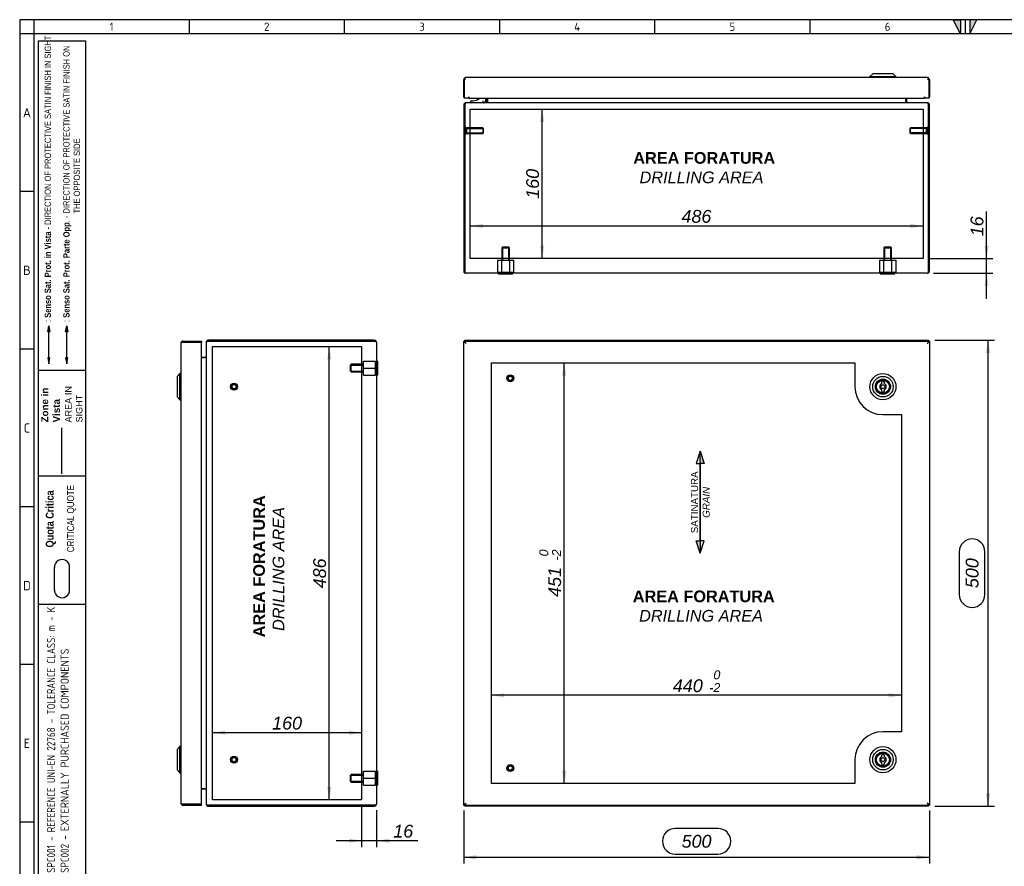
# Model space of a CAD drawing. Extents: x 6 to 412, y 11 to 288.
# Tile 2 of 3: x 6 to 218, y 106 to 288. Entities that reach past the tile are written whole.
import ezdxf
from ezdxf.enums import TextEntityAlignment as Align
from ezdxf.lldxf.tags import DXFTag

# ---------------------------------------------------------------- set-up
doc = ezdxf.new("R2010")
doc.units = 0
doc.layers.get('0').update_dxf_attribs({"linetype": 'CONTINUOUS'})
for name, color, linetype in [('_TRANSLATION', 7, 'CONTINUOUS'), ('AE00417_01', 7, 'CONTINUOUS'), ('AE00907_02', 7, 'CONTINUOUS'), ('C0000000', 7, 'CONTINUOUS'), ('C0000000_04', 7, 'CONTINUOUS'), ('C0000000_05', 7, 'CONTINUOUS'), ('C0000000_18', 7, 'CONTINUOUS'), ('C0000000_36', 7, 'CONTINUOUS'), ('DEFAULT', 7, 'CONTINUOUS'), ('SERRATURA_INF', 7, 'CONTINUOUS'), ('SERRATURA_SUP', 7, 'CONTINUOUS')]:
    doc.layers.add(name, color=color, linetype=linetype)
doc.styles.add('SEACAD_ARIAL', font='arial.ttf')
doc.styles.add('SEACAD_ARIALI', font='ariali.ttf')
tags = doc.linetypes.add('CENTER2', pattern=[28.575, 19.05, -3.175, 3.175, -3.175]).pattern_tags.tags
tags[10:11] = [DXFTag(74, 4), DXFTag(75, 0), DXFTag(340, '0'), DXFTag(46, 0.0), DXFTag(50, 0.0), DXFTag(44, 0.0), DXFTag(45, 0.0)]
tags[8:9] = [DXFTag(74, 4), DXFTag(75, 0), DXFTag(340, '0'), DXFTag(46, 0.0), DXFTag(50, 0.0), DXFTag(44, 0.0), DXFTag(45, 0.0)]
tags[6:7] = [DXFTag(74, 4), DXFTag(75, 0), DXFTag(340, '0'), DXFTag(46, 0.0), DXFTag(50, 0.0), DXFTag(44, 0.0), DXFTag(45, 0.0)]
tags[4:5] = [DXFTag(74, 4), DXFTag(75, 0), DXFTag(340, '0'), DXFTag(46, 0.0), DXFTag(50, 0.0), DXFTag(44, 0.0), DXFTag(45, 0.0)]
tags = doc.linetypes.add('DASHDOT2', pattern=[12.7, 6.35, -3.175, 0, -3.175]).pattern_tags.tags
tags[10:11] = [DXFTag(74, 4), DXFTag(75, 0), DXFTag(340, '0'), DXFTag(46, 0.0), DXFTag(50, 0.0), DXFTag(44, 0.0), DXFTag(45, 0.0)]
tags[8:9] = [DXFTag(74, 4), DXFTag(75, 0), DXFTag(340, '0'), DXFTag(46, 0.0), DXFTag(50, 0.0), DXFTag(44, 0.0), DXFTag(45, 0.0)]
tags[6:7] = [DXFTag(74, 4), DXFTag(75, 0), DXFTag(340, '0'), DXFTag(46, 0.0), DXFTag(50, 0.0), DXFTag(44, 0.0), DXFTag(45, 0.0)]
tags[4:5] = [DXFTag(74, 4), DXFTag(75, 0), DXFTag(340, '0'), DXFTag(46, 0.0), DXFTag(50, 0.0), DXFTag(44, 0.0), DXFTag(45, 0.0)]
tags = doc.linetypes.add('HIDDEN2', pattern=[4.7625, 3.175, -1.5875]).pattern_tags.tags
tags[6:7] = [DXFTag(74, 4), DXFTag(75, 0), DXFTag(340, '0'), DXFTag(46, 0.0), DXFTag(50, 0.0), DXFTag(44, 0.0), DXFTag(45, 0.0)]
tags[4:5] = [DXFTag(74, 4), DXFTag(75, 0), DXFTag(340, '0'), DXFTag(46, 0.0), DXFTag(50, 0.0), DXFTag(44, 0.0), DXFTag(45, 0.0)]
doc.dimstyles.new('ISO', dxfattribs={"dimtxt": 2.75, "dimasz": 2.75, "dimexe": 1.375, "dimexo": 1.375, "dimgap": 0.6875, "dimtad": 1, "dimdec": 1, "dimlfac": 5, "dimtxsty": 'SEACAD_ARIAL', "dimsah": 1, "dimcen": 1.375, "dimadec": 1, "dimazin": 3, "dimtfac": 0.7, "dimtdec": 3, "dimtmove": 0, "dimatfit": 3})

# ---------------------------------------------------------------- blocks, each defined once
blk = doc.blocks.new('SE')
at = {"layer": 'AE00417_01', "color": 7, "linetype": 'HIDDEN2'}
for centre, radius in [((111.54, 210.67), 0.75), ((111.54, 210.67), 0.6), ((111.54, 210.67), 0.5), ((111.54, 210.67), 0.45), ((111.54, 127.07), 0.75), ((111.54, 127.07), 0.6), ((111.54, 127.07), 0.5), ((111.54, 127.07), 0.45)]:
    blk.add_circle(centre, radius, dxfattribs=at)
for centre in [(111.54, 210.67), (111.54, 127.07)]:
    blk.add_arc(centre, 0.477, 75, 15, dxfattribs=at)
at = {"layer": 'C0000000_18', "color": 7, "linetype": 'CONTINUOUS'}
for p, q in [((101.54, 218.63), (101.62, 218.59)), ((101.54, 218.63), (101.62, 218.63)), ((101.54, 218.39), (101.54, 218.63)), ((101.89, 218.67), (101.78, 218.87)), ((101.78, 218.87), (101.78, 218.67)), ((101.78, 218.87), (201.3, 218.87)), ((201.3, 218.87), (201.2, 218.67)), ((201.3, 218.87), (201.3, 218.67)), ((201.46, 218.59), (201.54, 218.63)), ((201.54, 218.63), (201.46, 218.63)), ((201.54, 218.63), (201.54, 119.11)), ((101.54, 119.11), (101.54, 119.35)), ((101.62, 119.15), (101.54, 119.11)), ((101.54, 119.11), (101.62, 119.11)), ((101.78, 118.87), (101.89, 119.07)), ((101.78, 118.87), (101.78, 119.07)), ((201.3, 118.87), (101.78, 118.87)), ((201.2, 119.07), (201.3, 118.87)), ((201.3, 118.87), (201.3, 119.07)), ((201.54, 119.11), (201.46, 119.15)), ((201.54, 119.11), (201.46, 119.11))]:
    blk.add_line(p, q, dxfattribs=at)
at = {"layer": 'C0000000_36', "color": 7, "linetype": 'CONTINUOUS'}
for p, q in [((101.54, 218.39), (101.78, 218.39)), ((101.54, 119.35), (101.54, 218.39)), ((101.62, 218.67), (101.62, 218.43)), ((101.62, 218.67), (101.82, 218.67)), ((101.62, 218.43), (101.82, 218.43)), ((101.78, 218.39), (102.04, 218.17)), ((101.85, 218.39), (101.78, 218.39)), ((101.78, 218.39), (101.78, 218.39)), ((101.78, 218.39), (101.78, 218.39)), ((101.82, 218.67), (101.82, 218.43)), ((101.82, 218.67), (201.26, 218.67)), ((101.82, 218.43), (102.04, 218.17)), ((102.02, 218.19), (102.02, 218.19)), ((201.26, 218.43), (201.04, 218.17)), ((201.3, 218.39), (201.04, 218.17)), ((201.06, 218.19), (201.06, 218.19)), ((201.23, 218.39), (201.3, 218.39)), ((201.26, 218.67), (201.26, 218.43)), ((201.26, 218.67), (201.46, 218.67)), ((201.26, 218.43), (201.46, 218.43)), ((201.54, 218.39), (201.3, 218.39)), ((201.3, 218.39), (201.3, 218.39)), ((201.3, 218.39), (201.3, 218.39)), ((201.46, 218.67), (201.46, 218.43)), ((201.54, 218.39), (201.54, 119.35)), ((101.54, 119.35), (101.78, 119.35)), ((101.62, 119.07), (101.62, 119.31)), ((101.82, 119.31), (101.62, 119.31)), ((101.82, 119.07), (101.62, 119.07)), ((101.78, 119.35), (102.04, 119.57)), ((101.85, 119.35), (101.78, 119.35)), ((101.78, 119.35), (101.78, 119.35)), ((101.78, 119.35), (101.78, 119.35)), ((101.82, 119.31), (102.04, 119.57)), ((101.82, 119.07), (101.82, 119.31)), ((201.26, 119.07), (101.82, 119.07)), ((102.02, 119.55), (102.02, 119.56)), ((201.26, 119.31), (201.04, 119.57)), ((201.3, 119.35), (201.04, 119.57)), ((201.06, 119.56), (201.06, 119.55)), ((201.23, 119.35), (201.3, 119.35)), ((201.26, 119.07), (201.26, 119.31)), ((201.46, 119.31), (201.26, 119.31)), ((201.46, 119.07), (201.26, 119.07)), ((201.54, 119.35), (201.3, 119.35)), ((201.3, 119.35), (201.3, 119.35)), ((201.3, 119.35), (201.3, 119.35)), ((201.46, 119.07), (201.46, 119.31))]:
    blk.add_line(p, q, dxfattribs=at)
at = {"layer": 'C0000000_36', "color": 7, "linetype": 'CENTER2'}
for p, q in [((107.54, 213.97), (185.54, 213.97)), ((107.54, 123.77), (107.54, 213.97)), ((185.54, 213.97), (185.54, 208.87)), ((191.54, 202.87), (195.54, 202.87)), ((195.54, 202.87), (195.54, 134.87)), ((195.54, 134.87), (191.54, 134.87)), ((185.54, 128.87), (185.54, 123.77)), ((185.54, 123.77), (107.54, 123.77))]:
    blk.add_line(p, q, dxfattribs=at)
for centre, start, end in [((191.54, 208.87), 180, 270), ((191.54, 128.87), 90, 180)]:
    blk.add_arc(centre, 6, start, end, dxfattribs=at)
at = {"layer": 'SERRATURA_INF', "color": 7, "linetype": 'CONTINUOUS'}
for p, q in [((191.24, 129.77), (191.24, 129.5)), ((191.84, 129.5), (191.84, 129.77)), ((191.24, 128.24), (191.24, 127.97)), ((191.84, 127.97), (191.84, 128.24))]:
    blk.add_line(p, q, dxfattribs=at)
for radius in [2.8, 2.2, 1.63, 1.6, 1.4, 0.4]:
    blk.add_circle((191.54, 128.87), radius, dxfattribs=at)
for centre, radius, start, end in [((191.54, 128.87), 0.7, 115.3769, 244.6231), ((191.54, 129.77), 0.3, 0, 180), ((191.54, 128.87), 0.7, 295.3769, 64.6231), ((191.54, 127.97), 0.3, 180, 0)]:
    blk.add_arc(centre, radius, start, end, dxfattribs=at)
at = {"layer": 'SERRATURA_SUP', "color": 7, "linetype": 'CONTINUOUS'}
for p, q in [((191.24, 209.77), (191.24, 209.5)), ((191.84, 209.5), (191.84, 209.77)), ((191.24, 208.24), (191.24, 207.97)), ((191.84, 207.97), (191.84, 208.24))]:
    blk.add_line(p, q, dxfattribs=at)
for radius in [2.8, 2.2, 1.63, 1.6, 1.4, 0.4]:
    blk.add_circle((191.54, 208.87), radius, dxfattribs=at)
for centre, radius, start, end in [((191.54, 208.87), 0.7, 115.3769, 244.6231), ((191.54, 209.77), 0.3, 0, 180), ((191.54, 208.87), 0.7, 295.3769, 64.6231), ((191.54, 207.97), 0.3, 180, 0)]:
    blk.add_arc(centre, radius, start, end, dxfattribs=at)
blk = doc.blocks.new('SE1')
at = {"layer": 'AE00417_01', "color": 7, "linetype": 'HIDDEN2'}
for p, q in [((101.98, 264.54), (101.78, 264.54)), ((101.98, 264.54), (101.98, 263.04)), ((102.18, 264.39), (102.18, 263.19)), ((105.63, 264.39), (102.18, 264.39)), ((102.18, 264.27), (105.75, 264.27)), ((105.63, 264.39), (105.63, 263.19)), ((105.78, 264.24), (105.63, 264.39)), ((105.78, 263.34), (105.78, 264.24)), ((197.45, 264.39), (197.3, 264.24)), ((197.3, 264.24), (197.3, 263.34)), ((200.9, 264.27), (197.33, 264.27)), ((197.45, 263.19), (197.45, 264.39)), ((200.9, 264.39), (197.45, 264.39)), ((200.9, 263.19), (200.9, 264.39)), ((201.1, 263.04), (201.1, 264.54)), ((201.3, 264.54), (201.1, 264.54)), ((101.78, 263.04), (101.98, 263.04)), ((102.18, 263.31), (105.75, 263.31)), ((102.18, 263.19), (105.63, 263.19)), ((105.63, 263.19), (105.78, 263.34)), ((197.3, 263.34), (197.45, 263.19)), ((200.9, 263.31), (197.33, 263.31)), ((197.45, 263.19), (200.9, 263.19)), ((201.1, 263.04), (201.3, 263.04))]:
    blk.add_line(p, q, dxfattribs=at)
at = {"layer": 'AE00417_01', "color": 7, "linetype": 'CONTINUOUS'}
for p, q in [((101.78, 264.54), (101.78, 264.54)), ((201.3, 264.54), (201.3, 264.54)), ((101.78, 263.04), (101.78, 263.04)), ((201.3, 263.04), (201.3, 263.04))]:
    blk.add_line(p, q, dxfattribs=at)
at = {"layer": 'AE00417_01', "color": 7, "linetype": 'HIDDEN2'}
for centre, start, end in [((102.08, 264.39), 180, 0), ((201, 264.39), 180, 0), ((102.08, 263.19), 0, 180), ((201, 263.19), 0, 180)]:
    blk.add_arc(centre, 0.1, start, end, dxfattribs=at)
at = {"layer": 'AE00907_02', "color": 7, "linetype": 'CONTINUOUS'}
blk.add_line((101.78, 242.38), (101.78, 234.43), dxfattribs=at)
for centre, start, end in [((102.78, 242.38), 178.0727, 180), ((102.78, 234.43), 180, 181.9273)]:
    blk.add_arc(centre, 1, start, end, dxfattribs=at)
at = {"layer": 'C0000000', "color": 7, "linetype": 'CONTINUOUS'}
for p, q in [((106.22, 270.79), (106.22, 270.19)), ((102.92, 269.99), (102.92, 269.99)), ((103.12, 270.19), (103.5, 270.19)), ((105.62, 270.19), (105.62, 269.79))]:
    blk.add_line(p, q, dxfattribs=at)
for centre, radius, start, end in [((103.5, 272.39), 2.2, 270, 313.235), ((103.12, 269.99), 0.2, 90, 180), ((103.12, 269.99), 0.2, 180, 270)]:
    blk.add_arc(centre, radius, start, end, dxfattribs=at)
blk.add_open_spline([(105.82, 269.79), (105.85, 269.79), (105.87, 269.79), (105.92, 269.8), (105.95, 269.81), (106, 269.83), (106.02, 269.84), (106.06, 269.87), (106.08, 269.89), (106.14, 269.94), (106.17, 269.99), (106.21, 270.08), (106.22, 270.14), (106.22, 270.19)], degree=3, knots=[0, 0, 0, 0, 0.125, 0.125, 0.25, 0.25, 0.375, 0.375, 0.5, 0.5, 0.75, 0.75, 1, 1, 1, 1], dxfattribs=at)
at = {"layer": 'C0000000_04', "color": 7, "linetype": 'HIDDEN2'}
for p, q in [((109.94, 238.83), (109.74, 238.63)), ((109.74, 238.63), (111.34, 238.63)), ((109.74, 238.63), (109.74, 236.03)), ((109.89, 238.78), (109.89, 236.03)), ((111.14, 238.83), (109.94, 238.83)), ((111.34, 238.63), (111.14, 238.83)), ((111.19, 238.78), (111.19, 236.03)), ((111.34, 236.03), (111.34, 238.63)), ((191.94, 238.83), (191.74, 238.63)), ((191.74, 238.63), (193.34, 238.63)), ((191.74, 238.63), (191.74, 236.03)), ((191.89, 238.78), (191.89, 236.03)), ((193.14, 238.83), (191.94, 238.83)), ((193.34, 238.63), (193.14, 238.83)), ((193.19, 238.78), (193.19, 236.03)), ((193.34, 236.03), (193.34, 238.63)), ((108.81, 236.03), (109.67, 236.03)), ((108.81, 236.03), (108.81, 233.43)), ((109.67, 236.03), (111.41, 236.03)), ((109.67, 236.03), (109.67, 233.43)), ((111.41, 236.03), (112.27, 236.03)), ((111.41, 236.03), (111.41, 233.43)), ((112.27, 236.03), (112.27, 233.43)), ((190.81, 236.03), (191.67, 236.03)), ((190.81, 236.03), (190.81, 233.43)), ((191.67, 236.03), (193.41, 236.03)), ((191.67, 236.03), (191.67, 233.43)), ((193.41, 236.03), (194.27, 236.03)), ((193.41, 236.03), (193.41, 233.43)), ((194.27, 236.03), (194.27, 233.43)), ((108.81, 233.43), (109.67, 233.43)), ((109.67, 233.43), (111.41, 233.43)), ((111.41, 233.43), (112.27, 233.43)), ((190.81, 233.43), (191.67, 233.43)), ((191.67, 233.43), (193.41, 233.43)), ((193.41, 233.43), (194.27, 233.43))]:
    blk.add_line(p, q, dxfattribs=at)
at = {"layer": 'C0000000_05', "color": 7, "linetype": 'CONTINUOUS'}
for p, q in [((109.04, 233.19), (109.04, 232.99)), ((112.04, 232.99), (109.04, 232.99)), ((112.04, 232.99), (112.04, 233.19)), ((191.04, 233.19), (191.04, 232.99)), ((194.04, 232.99), (191.04, 232.99)), ((194.04, 232.99), (194.04, 233.19))]:
    blk.add_line(p, q, dxfattribs=at)
at = {"layer": 'C0000000_18', "color": 7, "linetype": 'CONTINUOUS'}
for p, q in [((106.4, 270.79), (106.4, 270.05)), ((106.64, 270.79), (106.64, 270.05)), ((106.64, 270.05), (106.64, 270.79)), ((196.44, 270.05), (196.44, 270.79)), ((196.44, 270.79), (196.44, 270.05)), ((196.68, 270.05), (196.68, 270.79)), ((101.54, 269.29), (101.54, 233.69)), ((101.78, 269.29), (101.78, 242.38)), ((101.78, 233.69), (101.78, 269.29)), ((102.04, 269.79), (102.04, 269.79)), ((201.04, 269.79), (102.04, 269.79)), ((106.64, 270.05), (106.64, 269.79)), ((196.44, 270.05), (196.44, 269.79)), ((201.04, 269.79), (201.04, 269.79)), ((201.3, 269.29), (201.3, 233.69)), ((201.3, 233.69), (201.3, 269.29)), ((201.54, 233.69), (201.54, 269.29)), ((101.78, 234.43), (101.78, 233.69)), ((101.78, 233.26), (101.78, 233.69)), ((101.78, 233.69), (101.78, 233.26)), ((201.04, 233.19), (102.04, 233.19)), ((201.3, 233.69), (201.3, 233.26)), ((201.3, 233.26), (201.3, 233.69))]:
    blk.add_line(p, q, dxfattribs=at)
at = {"layer": 'C0000000_18', "color": 7, "linetype": 'CENTER2'}
for p, q in [((102.94, 236.39), (102.94, 268.39)), ((102.94, 268.39), (200.14, 268.39)), ((200.14, 268.39), (200.14, 236.39)), ((200.14, 236.39), (102.94, 236.39))]:
    blk.add_line(p, q, dxfattribs=at)
at = {"layer": 'C0000000_18', "color": 7, "linetype": 'CONTINUOUS'}
for centre, radius, start, end in [((102.04, 269.29), 0.5, 90, 180), ((102.04, 269.29), 0.26, 175.575, 180), ((106.14, 270.05), 0.26, 270, 0), ((106.14, 270.05), 0.5, 328.6677, 0), ((196.94, 270.05), 0.5, 180, 211.3323), ((196.94, 270.05), 0.26, 180, 270), ((201.04, 269.29), 0.5, 0, 90), ((201.04, 269.29), 0.26, 0, 4.425), ((102.04, 233.69), 0.5, 180, 238.6677), ((102.04, 233.69), 0.5, 238.6677, 270), ((201.04, 233.69), 0.5, 270, 301.3323), ((201.04, 233.69), 0.5, 301.3323, 0)]:
    blk.add_arc(centre, radius, start, end, dxfattribs=at)
for centre, major_axis, ratio, start_param, end_param in [((102.04, 269.29), (0, -0.5), 0.52, 3.141593, 4.712389), ((201.04, 269.29), (0, 0.5), 0.52, 4.712389, 6.283185), ((102.04, 233.69), (0, 0.5), 0.997824, 2.594742, 3.141593), ((201.04, 233.69), (0, 0.5), 0.997824, 3.141593, 3.688444)]:
    blk.add_ellipse(centre, major_axis=major_axis, ratio=ratio, start_param=start_param, end_param=end_param, dxfattribs=at)
at = {"layer": 'C0000000_36', "color": 7, "linetype": 'CONTINUOUS'}
for p, q in [((101.78, 275.12), (101.78, 274.69)), ((101.82, 274.69), (101.82, 275.12)), ((201.04, 275.19), (102.04, 275.19)), ((201.26, 274.69), (201.26, 275.12)), ((201.3, 275.12), (201.3, 274.69)), ((101.54, 271.03), (101.54, 274.69)), ((101.82, 274.69), (101.62, 274.69)), ((101.62, 274.69), (101.62, 270.79)), ((201.46, 274.69), (201.26, 274.69)), ((201.46, 270.79), (201.46, 274.69)), ((201.54, 274.69), (201.54, 271.03)), ((102.64, 270.79), (101.62, 270.79)), ((102.64, 270.79), (102.64, 271.03)), ((102.64, 271.03), (102.64, 271.03)), ((102.64, 271.03), (102.64, 271.03)), ((102.64, 271.03), (102.64, 270.79)), ((102.64, 270.79), (200.44, 270.79)), ((200.44, 271.03), (200.44, 271.03)), ((200.44, 270.79), (200.44, 271.03)), ((200.44, 271.03), (200.44, 271.03)), ((200.44, 271.03), (200.44, 270.79)), ((201.46, 270.79), (200.44, 270.79))]:
    blk.add_line(p, q, dxfattribs=at)
for centre, radius, start, end in [((102.04, 274.69), 0.5, 121.3323, 180), ((102.04, 274.69), 0.5, 90, 121.3323), ((102.04, 274.69), 0.26, 147.7958, 180), ((201.04, 274.69), 0.5, 58.6677, 90), ((201.04, 274.69), 0.26, 0, 32.2042), ((201.04, 274.69), 0.5, 0, 58.6677), ((101.78, 271.03), 0.24, 180, 227.8905), ((201.3, 271.03), 0.24, 312.1095, 0)]:
    blk.add_arc(centre, radius, start, end, dxfattribs=at)
for centre, start_param, end_param in [((102.04, 274.69), 3.141593, 3.688444), ((201.04, 274.69), 2.594742, 3.141593)]:
    blk.add_ellipse(centre, major_axis=(0, -0.5), ratio=0.846154, start_param=start_param, end_param=end_param, dxfattribs=at)
at = {"layer": 'SERRATURA_INF', "color": 7, "linetype": 'CONTINUOUS'}
for p, q in [((189.34, 275.99), (188.74, 275.39)), ((188.74, 275.39), (194.34, 275.39)), ((188.74, 275.39), (188.74, 275.19)), ((193.74, 275.99), (189.34, 275.99)), ((194.34, 275.39), (193.74, 275.99)), ((194.34, 275.19), (194.34, 275.39))]:
    blk.add_line(p, q, dxfattribs=at)
blk = doc.blocks.new('SAT')
at = {"linetype": 'CONTINUOUS'}
for points in [[(-10.97, -1.95), (-8.32, -1.95), (-8.32, -1.11)], [(8.24, -2.03), (8.24, -1.87), (-8.32, -1.87), (-8.32, -2.03)], [(10.89, -1.95), (8.24, -1.95), (8.24, -2.79)]]:
    blk.add_hatch(color=7, dxfattribs=at).paths.add_polyline_path(points)
at = {"color": 7, "linetype": 'CONTINUOUS'}
for p, q in [((-10.97, -1.95), (-8.32, -2.79)), ((-8.32, -2.79), (-8.32, -2.03)), ((10.89, -1.95), (8.24, -1.11)), ((8.24, -1.11), (8.24, -1.87))]:
    blk.add_line(p, q, dxfattribs=at)
for points in [[(-10.97, -1.95), (-8.32, -1.11), (-8.32, -1.95), (-10.97, -1.95)], [(8.24, -2.03), (8.24, -1.87), (-8.32, -1.87), (-8.32, -2.03), (8.24, -2.03)], [(10.89, -1.95), (8.24, -2.79), (8.24, -1.95), (10.89, -1.95)]]:
    blk.add_lwpolyline(points, dxfattribs=at)
at = {"insert": (-0.05, -4), "char_height": 1.5, "width": 16.3187, "attachment_point": 8}
blk.add_mtext('{\\fArial|b0||i0||c0|p34;\\C7;\\H1.5;\\W1.;SATINATURA \\P}{\\fArial|b0||i1||c0|p34;\\C7;\\H1.5;\\W1.;GRAIN\\P}', dxfattribs=at)
blk = doc.blocks.new('DMBLK863')
at = {"layer": '_TRANSLATION', "linetype": 'CONTINUOUS'}
for points in [[(104.29, 107.47), (104.29, 108.39), (101.54, 107.93)], [(198.79, 107.47), (201.54, 107.93), (198.79, 108.39)]]:
    blk.add_hatch(color=7, dxfattribs=at).paths.add_polyline_path(points)
at = {"layer": '_TRANSLATION', "color": 7, "linetype": 'CONTINUOUS'}
for p, q in [((101.54, 117.98), (101.54, 106.56)), ((201.54, 117.98), (201.54, 106.56)), ((156.12, 114.12), (146.96, 114.12)), ((101.54, 107.93), (201.54, 107.93)), ((146.96, 108.62), (156.12, 108.62))]:
    blk.add_line(p, q, dxfattribs=at)
for centre, start, end in [((146.96, 111.37), 90, 270), ((156.12, 111.37), 270, 90)]:
    blk.add_arc(centre, 2.75, start, end, dxfattribs=at)
at = {"layer": '_TRANSLATION', "color": 7, "linetype": 'CONTINUOUS', "style": 'SEACAD_ARIALI'}
blk.add_text('500', height=2.75, dxfattribs=at).set_placement((148.33, 112.74), align=Align.TOP_LEFT)
blk = doc.blocks.new('DMBLK864')
at = {"layer": '_TRANSLATION', "linetype": 'CONTINUOUS'}
for points in [[(214.57, 216.12), (214.11, 218.87), (213.65, 216.12)], [(214.57, 121.62), (213.65, 121.62), (214.11, 118.87)]]:
    blk.add_hatch(color=7, dxfattribs=at).paths.add_polyline_path(points)
at = {"layer": '_TRANSLATION', "color": 7, "linetype": 'CONTINUOUS'}
for p, q in [((202.68, 218.87), (215.48, 218.87)), ((214.11, 118.87), (214.11, 218.87)), ((207.92, 173.46), (207.92, 164.29)), ((213.42, 164.29), (213.42, 173.46)), ((202.68, 118.87), (215.48, 118.87))]:
    blk.add_line(p, q, dxfattribs=at)
for centre, start, end in [((210.67, 173.46), 0, 180), ((210.67, 164.29), 180, 0)]:
    blk.add_arc(centre, 2.75, start, end, dxfattribs=at)
at = {"layer": '_TRANSLATION', "color": 7, "linetype": 'CONTINUOUS', "style": 'SEACAD_ARIALI'}
blk.add_text('500', height=2.75, rotation=90, dxfattribs=at).set_placement((209.3, 165.66), align=Align.TOP_LEFT)
blk = doc.blocks.new('SE5')
at = {"layer": 'AE00417_01', "color": 7, "linetype": 'HIDDEN2'}
for centre, radius in [((52.24, 208.87), 0.75), ((52.24, 208.87), 0.6), ((52.24, 208.87), 0.5), ((52.24, 208.87), 0.45), ((52.24, 128.87), 0.75), ((52.24, 128.87), 0.6), ((52.24, 128.87), 0.5), ((52.24, 128.87), 0.45)]:
    blk.add_circle(centre, radius, dxfattribs=at)
for centre in [(52.24, 208.87), (52.24, 128.87)]:
    blk.add_arc(centre, 0.477, 75, 15, dxfattribs=at)
at = {"layer": 'C0000000_04', "color": 7, "linetype": 'HIDDEN2'}
for p, q in [((77.4, 213.67), (77.2, 213.47)), ((77.2, 213.47), (77.2, 212.27)), ((77.25, 213.52), (80, 213.52)), ((77.4, 212.07), (77.4, 213.67)), ((80, 213.67), (77.4, 213.67)), ((80, 212.87), (80, 214.37)), ((80, 214.37), (82.6, 214.37)), ((82.6, 212.87), (82.6, 214.37)), ((77.2, 212.27), (77.4, 212.07)), ((77.25, 212.23), (80, 212.23)), ((77.4, 212.07), (80, 212.07)), ((80, 211.37), (80, 212.87)), ((80, 212.87), (82.6, 212.87)), ((80, 211.37), (82.6, 211.37)), ((82.6, 211.37), (82.6, 212.87)), ((77.4, 125.67), (77.2, 125.47)), ((77.2, 125.47), (77.2, 124.27)), ((77.25, 125.52), (80, 125.52)), ((77.4, 124.07), (77.4, 125.67)), ((80, 125.67), (77.4, 125.67)), ((80, 124.87), (80, 126.37)), ((80, 126.37), (82.6, 126.37)), ((80, 123.37), (80, 124.87)), ((80, 124.87), (82.6, 124.87)), ((82.6, 124.87), (82.6, 126.37)), ((82.6, 123.37), (82.6, 124.87)), ((77.2, 124.27), (77.4, 124.07)), ((77.25, 124.23), (80, 124.23)), ((77.4, 124.07), (80, 124.07)), ((80, 123.37), (82.6, 123.37))]:
    blk.add_line(p, q, dxfattribs=at)
at = {"layer": 'C0000000_05', "color": 7, "linetype": 'CONTINUOUS'}
for p, q in [((83.04, 214.37), (82.84, 214.37)), ((83.04, 214.37), (83.04, 211.37)), ((82.84, 211.37), (83.04, 211.37)), ((83.04, 126.37), (82.84, 126.37)), ((83.04, 126.37), (83.04, 123.37)), ((82.84, 123.37), (83.04, 123.37))]:
    blk.add_line(p, q, dxfattribs=at)
at = {"layer": 'C0000000_18', "color": 7, "linetype": 'CONTINUOUS'}
for p, q in [((46.24, 218.37), (46.24, 119.37)), ((46.24, 218.37), (46.24, 218.37)), ((82.34, 218.87), (46.74, 218.87)), ((46.74, 218.63), (82.34, 218.63)), ((82.34, 218.63), (46.74, 218.63)), ((82.34, 218.63), (82.77, 218.63)), ((82.77, 218.63), (82.34, 218.63)), ((82.84, 218.37), (82.84, 119.37)), ((45.24, 215.11), (45.98, 215.11)), ((45.98, 215.11), (45.24, 215.11)), ((46.24, 215.11), (45.98, 215.11)), ((45.98, 122.63), (45.24, 122.63)), ((45.24, 122.63), (45.98, 122.63)), ((45.98, 122.63), (46.24, 122.63)), ((46.24, 119.37), (46.24, 119.37)), ((46.74, 119.11), (82.34, 119.11)), ((82.34, 119.11), (46.74, 119.11)), ((46.74, 118.87), (82.34, 118.87)), ((82.77, 119.11), (82.34, 119.11)), ((82.34, 119.11), (82.77, 119.11))]:
    blk.add_line(p, q, dxfattribs=at)
at = {"layer": 'C0000000_18', "color": 7, "linetype": 'CENTER2'}
for p, q in [((47.64, 217.47), (79.64, 217.47)), ((47.64, 120.27), (47.64, 217.47)), ((79.64, 217.47), (79.64, 120.27)), ((79.64, 120.27), (47.64, 120.27))]:
    blk.add_line(p, q, dxfattribs=at)
at = {"layer": 'C0000000_18', "color": 7, "linetype": 'CONTINUOUS'}
for centre, radius, start, end in [((46.74, 218.37), 0.5, 90, 180), ((46.74, 218.37), 0.26, 90, 94.425), ((82.34, 218.37), 0.5, 31.3323, 90), ((82.34, 218.37), 0.5, 0, 31.3323), ((45.98, 215.37), 0.26, 270, 0), ((45.98, 122.37), 0.26, 0, 90), ((46.74, 119.37), 0.5, 180, 270), ((46.74, 119.37), 0.26, 265.5749, 270), ((82.34, 119.37), 0.5, 270, 328.6677), ((82.34, 119.37), 0.5, 328.6677, 360)]:
    blk.add_arc(centre, radius, start, end, dxfattribs=at)
for centre, major_axis, ratio, start_param, end_param in [((46.74, 218.37), (-0.5, 0), 0.52, 4.712389, 6.283185), ((82.34, 218.37), (-0.5, 0), 0.997824, 3.141593, 3.688444), ((46.74, 119.37), (0.5, 0), 0.52, 3.141593, 4.712389), ((82.34, 119.37), (-0.5, 0), 0.997824, 2.594742, 3.141593)]:
    blk.add_ellipse(centre, major_axis=major_axis, ratio=ratio, start_param=start_param, end_param=end_param, dxfattribs=at)
at = {"layer": 'C0000000_36', "color": 7, "linetype": 'CONTINUOUS'}
for p, q in [((40.84, 218.17), (40.84, 119.57)), ((40.92, 218.43), (41.34, 218.43)), ((41.34, 218.39), (40.92, 218.39)), ((41.34, 218.67), (41.34, 218.43)), ((41.34, 218.67), (45.24, 218.67)), ((41.34, 218.43), (45.24, 218.43)), ((45, 218.39), (41.34, 218.39)), ((42.7, 218.39), (42.7, 218.43)), ((42.7, 218.43), (43.3, 218.43)), ((45, 218.43), (43.3, 218.43)), ((45, 218.39), (45.24, 218.39)), ((45.24, 218.67), (45.24, 218.43)), ((45.24, 119.35), (45.24, 218.39)), ((41.34, 119.35), (40.92, 119.35)), ((40.92, 119.31), (41.34, 119.31)), ((41.34, 119.35), (45, 119.35)), ((41.34, 119.07), (41.34, 119.31)), ((45.24, 119.31), (41.34, 119.31)), ((45.24, 119.07), (41.34, 119.07)), ((42.7, 119.31), (42.7, 119.35)), ((43.3, 119.31), (42.7, 119.31)), ((45, 119.31), (43.3, 119.31)), ((45, 119.35), (45.24, 119.35)), ((45.24, 119.07), (45.24, 119.31))]:
    blk.add_line(p, q, dxfattribs=at)
for centre, radius, start, end in [((41.34, 218.17), 0.5, 148.6677, 180), ((41.34, 218.17), 0.5, 90, 148.6677), ((41.34, 218.17), 0.26, 90, 122.2042), ((45, 218.43), 0.0004, 270, 90), ((45, 218.43), 0.24, 350.5187, 0.0953), ((41.34, 119.57), 0.5, 180, 211.3323), ((41.34, 119.57), 0.5, 211.3323, 270), ((41.34, 119.57), 0.26, 237.7958, 270), ((45, 119.31), 0.0004, 270, 90), ((45, 119.31), 0.24, 359.9047, 9.4813)]:
    blk.add_arc(centre, radius, start, end, dxfattribs=at)
for centre, start_param, end_param in [((41.34, 218.17), 2.594742, 3.141593), ((41.34, 119.57), 3.141593, 3.688444)]:
    blk.add_ellipse(centre, major_axis=(0.5, 0), ratio=0.846154, start_param=start_param, end_param=end_param, dxfattribs=at)
at = {"layer": 'SERRATURA_INF', "color": 7, "linetype": 'CONTINUOUS'}
for p, q in [((40.64, 131.67), (40.04, 131.07)), ((40.04, 131.07), (40.04, 126.67)), ((40.64, 126.07), (40.64, 131.67)), ((40.84, 131.67), (40.64, 131.67)), ((40.04, 126.67), (40.64, 126.07)), ((40.64, 126.07), (40.84, 126.07))]:
    blk.add_line(p, q, dxfattribs=at)
at = {"layer": 'SERRATURA_SUP', "color": 7, "linetype": 'CONTINUOUS'}
for p, q in [((40.64, 211.67), (40.04, 211.07)), ((40.64, 206.07), (40.64, 211.67)), ((40.84, 211.67), (40.64, 211.67)), ((40.04, 211.07), (40.04, 206.67)), ((40.04, 206.67), (40.64, 206.07)), ((40.64, 206.07), (40.84, 206.07))]:
    blk.add_line(p, q, dxfattribs=at)
blk = doc.blocks.new('DMBLK866')
at = {"layer": '_TRANSLATION', "linetype": 'CONTINUOUS'}
for points in [[(214.25, 239.14), (213.33, 239.14), (213.79, 236.39)], [(214.25, 230.44), (213.79, 233.19), (213.33, 230.44)]]:
    blk.add_hatch(color=7, dxfattribs=at).paths.add_polyline_path(points)
at = {"layer": '_TRANSLATION', "color": 7, "linetype": 'CONTINUOUS'}
for p, q in [((213.79, 227.69), (213.79, 246.45)), ((201.52, 236.39), (215.16, 236.39)), ((202.42, 233.19), (215.16, 233.19))]:
    blk.add_line(p, q, dxfattribs=at)
at = {"layer": '_TRANSLATION', "color": 7, "linetype": 'CONTINUOUS', "style": 'SEACAD_ARIALI'}
blk.add_text('16', height=2.75, rotation=90, dxfattribs=at).set_placement((210.35, 241.14), align=Align.TOP_LEFT)
blk = doc.blocks.new('DMBLK868')
at = {"layer": '_TRANSLATION', "linetype": 'CONTINUOUS'}
for points in [[(76.89, 111.02), (79.64, 111.48), (76.89, 111.93)], [(85.59, 111.02), (85.59, 111.93), (82.84, 111.48)]]:
    blk.add_hatch(color=7, dxfattribs=at).paths.add_polyline_path(points)
at = {"layer": '_TRANSLATION', "color": 7, "linetype": 'CONTINUOUS'}
for p, q in [((79.64, 118.9), (79.64, 110.1)), ((82.84, 118), (82.84, 110.1)), ((91.73, 111.48), (74.14, 111.48))]:
    blk.add_line(p, q, dxfattribs=at)
at = {"layer": '_TRANSLATION', "color": 7, "linetype": 'CONTINUOUS', "style": 'SEACAD_ARIALI'}
blk.add_text('16', height=2.75, dxfattribs=at).set_placement((86.43, 114.91), align=Align.TOP_LEFT)
blk = doc.blocks.new('DMBLK875')
at = {"layer": '_TRANSLATION', "linetype": 'CONTINUOUS'}
for points in [[(50.39, 135.1), (47.64, 134.64), (50.39, 134.19)], [(76.89, 135.1), (76.89, 134.19), (79.64, 134.64)]]:
    blk.add_hatch(color=7, dxfattribs=at).paths.add_polyline_path(points)
at = {"layer": '_TRANSLATION', "color": 7, "linetype": 'CONTINUOUS'}
blk.add_line((79.64, 134.64), (47.64, 134.64), dxfattribs=at)
at = {"layer": '_TRANSLATION', "color": 7, "linetype": 'CONTINUOUS', "style": 'SEACAD_ARIALI'}
blk.add_text('160', height=2.75, dxfattribs=at).set_placement((60.43, 138.08), align=Align.TOP_LEFT)
blk = doc.blocks.new('DMBLK876')
at = {"layer": '_TRANSLATION', "linetype": 'CONTINUOUS'}
for points in [[(72.22, 214.72), (73.13, 214.72), (72.67, 217.47)], [(72.22, 123.02), (72.67, 120.27), (73.13, 123.02)]]:
    blk.add_hatch(color=7, dxfattribs=at).paths.add_polyline_path(points)
at = {"layer": '_TRANSLATION', "color": 7, "linetype": 'CONTINUOUS'}
blk.add_line((72.67, 120.27), (72.67, 217.47), dxfattribs=at)
at = {"layer": '_TRANSLATION', "color": 7, "linetype": 'CONTINUOUS', "style": 'SEACAD_ARIALI'}
blk.add_text('486', height=2.75, rotation=90, dxfattribs=at).set_placement((69.24, 165.63), align=Align.TOP_LEFT)
blk = doc.blocks.new('DMBLK880')
at = {"layer": '_TRANSLATION', "linetype": 'CONTINUOUS'}
for points in [[(118.86, 265.64), (118.4, 268.39), (117.94, 265.64)], [(118.86, 239.14), (117.94, 239.14), (118.4, 236.39)]]:
    blk.add_hatch(color=7, dxfattribs=at).paths.add_polyline_path(points)
at = {"layer": '_TRANSLATION', "color": 7, "linetype": 'CONTINUOUS'}
blk.add_line((118.4, 236.39), (118.4, 268.39), dxfattribs=at)
at = {"layer": '_TRANSLATION', "color": 7, "linetype": 'CONTINUOUS', "style": 'SEACAD_ARIALI'}
blk.add_text('160', height=2.75, rotation=90, dxfattribs=at).set_placement((114.96, 249.18), align=Align.TOP_LEFT)
blk = doc.blocks.new('DMBLK882')
at = {"layer": '_TRANSLATION', "linetype": 'CONTINUOUS'}
for points in [[(123.59, 211.22), (123.13, 213.97), (122.67, 211.22)], [(123.59, 126.52), (122.67, 126.52), (123.13, 123.77)]]:
    blk.add_hatch(color=7, dxfattribs=at).paths.add_polyline_path(points)
at = {"layer": '_TRANSLATION', "color": 7, "linetype": 'CONTINUOUS'}
blk.add_line((123.13, 123.77), (123.13, 213.97), dxfattribs=at)
at = {"layer": '_TRANSLATION', "color": 7, "linetype": 'CONTINUOUS', "style": 'SEACAD_ARIALI'}
for s, height, p in [('0', 1.93, (117.77, 172.47)), ('-2', 1.925, (120.52, 171.57)), ('451', 2.75, (119.69, 163.78))]:
    blk.add_text(s, height=height, rotation=90, dxfattribs=at).set_placement(p, align=Align.TOP_LEFT)
blk = doc.blocks.new('DMBLK883')
at = {"layer": '_TRANSLATION', "linetype": 'CONTINUOUS'}
for points in [[(105.69, 243.8), (102.94, 243.34), (105.69, 242.88)], [(197.39, 243.8), (197.39, 242.88), (200.14, 243.34)]]:
    blk.add_hatch(color=7, dxfattribs=at).paths.add_polyline_path(points)
at = {"layer": '_TRANSLATION', "color": 7, "linetype": 'CONTINUOUS'}
blk.add_line((102.94, 243.34), (200.14, 243.34), dxfattribs=at)
at = {"layer": '_TRANSLATION', "color": 7, "linetype": 'CONTINUOUS', "style": 'SEACAD_ARIALI'}
blk.add_text('486', height=2.75, dxfattribs=at).set_placement((148.3, 246.78), align=Align.TOP_LEFT)
blk = doc.blocks.new('DMBLK885')
at = {"layer": '_TRANSLATION', "linetype": 'CONTINUOUS'}
for points in [[(110.29, 143.13), (107.54, 142.67), (110.29, 142.21)], [(192.79, 143.13), (192.79, 142.21), (195.54, 142.67)]]:
    blk.add_hatch(color=7, dxfattribs=at).paths.add_polyline_path(points)
at = {"layer": '_TRANSLATION', "color": 7, "linetype": 'CONTINUOUS'}
blk.add_line((195.54, 142.67), (107.54, 142.67), dxfattribs=at)
at = {"layer": '_TRANSLATION', "color": 7, "linetype": 'CONTINUOUS', "style": 'SEACAD_ARIALI'}
for s, height, p in [('0', 1.93, (155.14, 148.03)), ('440', 2.75, (146.45, 146.11)), ('-2', 1.925, (154.24, 145.28))]:
    blk.add_text(s, height=height, dxfattribs=at).set_placement(p, align=Align.TOP_LEFT)

msp = doc.modelspace()

# ---------------------------------------------------------------- hatches: boundary and pattern name
at = {"linetype": 'CONTINUOUS'}
for points in [[(208.154, 287.588), (206.639, 287.588), (208.154, 284.56)], [(210.173, 287.588), (210.173, 284.56), (211.687, 287.588)], [(12.243, 220.628), (12.68, 220.628), (12.461, 221.936)], [(16.101, 220.628), (16.537, 220.628), (16.319, 221.936)], [(12.243, 215.067), (12.461, 213.759), (12.68, 215.067)], [(16.101, 215.067), (16.319, 213.759), (16.537, 215.067)]]:
    msp.add_hatch(color=7, dxfattribs=at).paths.add_polyline_path(points)

# ---------------------------------------------------------------- linework, layer by layer
at = {"color": 7, "linetype": 'CONTINUOUS'}
for p, q in [((6.234, 287.588), (6.234, 10.959)), ((412.092, 287.588), (6.234, 287.588)), ((42.58, 287.588), (42.58, 284.56)), ((75.897, 287.588), (75.897, 284.56)), ((109.213, 287.588), (109.213, 284.56)), ((142.53, 287.588), (142.53, 284.56)), ((175.847, 287.588), (175.847, 284.56)), ((209.163, 287.588), (209.163, 284.56)), ((9.263, 250.738), (6.234, 250.738)), ((12.461, 215.067), (12.461, 220.628)), ((9.263, 216.917), (6.234, 216.917)), ((20.369, 212.348), (10.273, 212.348)), ((20.369, 189.648), (10.273, 189.648)), ((20.369, 189.648), (10.273, 189.648)), ((9.263, 183.095), (6.234, 183.095)), ((13.69, 165.299), (13.69, 170.107)), ((16.961, 165.299), (16.961, 170.107)), ((20.369, 162.148), (10.273, 162.148)), ((9.263, 149.274), (6.234, 149.274)), ((9.263, 115.452), (6.234, 115.452))]:
    msp.add_line(p, q, dxfattribs=at)
at = {"color": 7, "linetype": 'HIDDEN2'}
msp.add_line((16.319, 215.067), (16.319, 220.628), dxfattribs=at)
at = {"color": 7, "linetype": 'DASHDOT2'}
msp.add_line((15.278, 190.21), (15.278, 200.023), dxfattribs=at)
at = {"color": 7, "linetype": 'CONTINUOUS'}
for points in [[(208.154, 287.588), (208.154, 284.56), (206.639, 287.588), (208.154, 287.588)], [(210.173, 287.588), (210.173, 284.56), (211.687, 287.588), (210.173, 287.588)], [(12.243, 220.628), (12.461, 221.936), (12.68, 220.628), (12.243, 220.628)], [(16.101, 220.628), (16.319, 221.936), (16.537, 220.628), (16.101, 220.628)], [(12.243, 215.067), (12.461, 213.759), (12.68, 215.067), (12.243, 215.067)], [(16.101, 215.067), (16.319, 213.759), (16.537, 215.067), (16.101, 215.067)]]:
    msp.add_lwpolyline(points, dxfattribs=at)
at = {"layer": 'DEFAULT', "color": 7, "linetype": 'CONTINUOUS'}
for p, q in [((9.263, 287.588), (9.263, 10.959)), ((412.092, 284.56), (6.234, 284.56)), ((10.273, 28.5), (10.273, 283.045)), ((10.273, 283.045), (20.369, 283.045)), ((20.369, 283.045), (20.369, 28.5))]:
    msp.add_line(p, q, dxfattribs=at)
for centre, start, end in [((15.325, 170.155), 358.29915, 181.70085), ((15.325, 165.25), 178.29915, 1.70085)]:
    msp.add_arc(centre, 1.636, start, end, dxfattribs=at)

# ---------------------------------------------------------------- block references
at = {"layer": '_TRANSLATION'}
for name in ['SE1', 'SE5', 'SE']:
    msp.add_blockref(name, (0, 0), dxfattribs=at)
at = {"layer": '_TRANSLATION', "color": 7, "rotation": 90}
msp.add_blockref('SAT', (150.362, 184.121), dxfattribs=at)

# ---------------------------------------------------------------- texts
for s, insert, char_height, width, attachment_point in [('{\\fSolid Edge ANSI|b0||i0||c0|p34;\\C7;\\H1.766793;\\W1.;1}', (25.952, 286.074), 1.76679, 1.98765, 5), ('{\\fSolid Edge ANSI|b0||i0||c0|p34;\\C7;\\H1.766793;\\W1.;2}', (59.268, 285.196), 1.76679, 1.98765, 8), ('{\\fSolid Edge ANSI|b0||i0||c0|p34;\\C7;\\H1.766793;\\W1.;3}', (92.585, 285.196), 1.76679, 1.98765, 8), ('{\\fSolid Edge ANSI|b0||i0||c0|p34;\\C7;\\H1.766793;\\W1.;4}', (125.902, 285.196), 1.76679, 1.98765, 8), ('{\\fSolid Edge ANSI|b0||i0||c0|p34;\\C7;\\H1.766793;\\W1.;5}', (159.218, 285.196), 1.76679, 1.98765, 8), ('{\\fSolid Edge ANSI|b0||i0||c0|p34;\\C7;\\H1.766793;\\W1.;6}', (192.535, 285.196), 1.76679, 1.98765, 8), ('{\\fSolid Edge ANSI|b0||i0||c0|p34;\\C7;\\H2.019192;\\W1.;A}', (7.783, 266.645), 2.01919, 2.2716, 8), ('{\\fSolid Edge ANSI|b0||i0||c0|p34;\\C7;\\H2.019192;\\W1.;B}', (7.787, 232.824), 2.01919, 2.524, 8), ('{\\fSolid Edge ANSI|b0||i0||c0|p34;\\C7;\\H2.019192;\\W1.;C}', (7.785, 199.002), 2.01919, 2.3978, 8), ('{\\fSolid Edge ANSI|b0||i0||c0|p34;\\C7;\\H2.019192;\\W1.;D}', (7.787, 165.181), 2.01919, 2.524, 8), ('{\\fSolid Edge ANSI|b0||i0||c0|p34;\\C7;\\H2.019192;\\W1.;E}', (7.785, 131.359), 2.01919, 2.3978, 8)]:
    msp.add_mtext(s, dxfattribs=dict(insert=insert, char_height=char_height, width=width, attachment_point=attachment_point))
at = {"rotation": 90}
for s, insert, char_height, width, attachment_point in [('{\\fArial Narrow|b0||i0||c0|p34;\\C7;\\H1.35;\\W1.;: }{\\fArial Narrow|b1||i0||c0|p34;\\C7;\\H1.35;\\W1.;Senso Sat. Prot. in Vista }{\\fArial Narrow|b0||i0||c0|p34;\\C7;\\H1.35;\\W1.;- DIRECTION OF PROTECTIVE SATIN FINISH IN SIGHT}', (12.959, 222.755), 1.35, 58.95733, 7), ('{\\fArial Narrow|b0||i0||c0|p34;\\C7;\\H1.35;\\W1.;: }{\\fArial Narrow|b1||i0||c0|p34;\\C7;\\H1.35;\\W1.;Senso Sat. Prot. Parte Opp}{\\fArial Narrow|b0||i0||c0|p34;\\C7;\\H1.35;\\W1.;. - DIRECTION OF PROTECTIVE SATIN FINISH ON\\P}{\\fArial Narrow|b0||i0||c0|p34;\\C7;\\H1.35;\\W1.;                                                    THE OPPOSITE SIDE}', (19.204, 222.761), 1.35, 61.02057, 7), ('{\\fArial|b1||i0||c0|p34;\\C7;\\H1.5;\\W1.;Zone in\\P}{\\fArial|b1||i0||c0|p34;\\C7;\\H1.5;\\W1.;Vista}', (14.878, 201.208), 1.5, 8.0532, 7), ('{\\fArial|b0||i0||c0|p34;\\C7;\\H1.4;\\W1.;AREA IN\\P}{\\fArial|b0||i0||c0|p34;\\C7;\\H1.4;\\W1.;SIGHT}', (19.728, 201.18), 1.4, 8.09917, 7), ('{\\fArial Narrow|b0||i0||c0|p34;\\C7;\\H1.5;\\W1.;CRITICAL QUOTE}', (18.327, 173.363), 1.5, 14.77453, 7), ('{\\fArial Narrow|b1||i0||c0|p34;\\C7;\\H1.7;\\W1.;Quota Critica}', (14.024, 174.388), 1.7, 12.74726, 7), ('{\\fSolid Edge ANSI|b0|i0|c0|p34;\\W0.84600x;\\C7;SPC001 - REFERENCE UNI-EN 22768 - TOLERANCE CLASS: m - K}\\P{\\fSolid Edge ANSI|b0|i0|c0|p34;\\W0.84600x;\\C7;SPC002 - }{\\fSolid Edge ANSI|b0|i0|c0|p34;\\W0.94000x;\\C7;EXTERNALLY PURCHASED COMPONENTS}', (12.101, 104.605), 1.75, 56.68133, 1)]:
    msp.add_mtext(s, dxfattribs=dict(at, insert=insert, char_height=char_height, width=width, attachment_point=attachment_point))
at = {"layer": '_TRANSLATION', "char_height": 3, "width": 34.96354, "attachment_point": 5}
for insert in [(152.594, 255.841), (152.491, 161.797)]:
    msp.add_mtext('{\\fArial|b0||i0||c0|p34;\\C7;\\H3.;\\W1.; }{\\fArial|b1||i0||c0|p34;\\C7;\\H2.5;\\W1.;AREA FORATURA \\P}{\\fArial|b0||i1||c0|p34;\\C7;\\H2.5;\\W1.;DRILLING AREA}', dxfattribs=dict(at, insert=insert))
at = {"layer": '_TRANSLATION', "insert": (59.716, 169.76), "char_height": 3, "width": 34.96354, "attachment_point": 5, "rotation": 90}
msp.add_mtext('{\\fArial|b0||i0||c0|p34;\\C7;\\H3.;\\W1.; }{\\fArial|b1||i0||c0|p34;\\C7;\\H2.5;\\W1.;AREA FORATURA \\P}{\\fArial|b0||i1||c0|p34;\\C7;\\H2.5;\\W1.;DRILLING AREA}', dxfattribs=at)

# ---------------------------------------------------------------- dimensions: what is measured, and where the dimension line sits
at = {"layer": '_TRANSLATION', "color": 7, "linetype": 'CONTINUOUS'}
for base, p1, p2, angle, text, picture, middle, dimtype in [((118.401, 236.388), (102.941, 236.388), (102.941, 268.388), 90, '\\A1;<>', 'DMBLK880', (118.401, 252.388), 161), ((102.941, 243.341), (102.941, 236.388), (200.141, 236.388), 0, '\\A1;<>', 'DMBLK883', (151.541, 243.341), 161), ((213.788, 236.388), (201.041, 233.188), (200.141, 236.388), 90, '\\A1;<>', 'DMBLK866', (213.788, 240.182), 160), ((214.109, 118.872), (201.3, 118.872), (201.3, 218.872), 90, '\\A1;<>', 'DMBLK864', (214.109, 168.872), 161), ((72.674, 120.272), (79.643, 120.272), (79.643, 217.472), 90, '\\A1;<>', 'DMBLK876', (72.674, 168.872), 161), ((123.13, 123.772), (107.54, 123.772), (107.54, 213.972), 90, '\\A1;<>{\\H0.7x; \\S0^ -2;}', 'DMBLK882', (123.13, 168.872), 161), ((101.54, 107.932), (101.54, 119.352), (201.54, 119.352), 0, '\\A1;<>', 'DMBLK863', (151.54, 107.932), 161)]:
    dim = msp.add_linear_dim(base=base, p1=p1, p2=p2, angle=angle, text=text, dimstyle='ISO', dxfattribs=at)
    dim.commit()
    dim.dimension.update_dxf_attribs({"geometry": picture, "text_midpoint": middle, "dimtype": dimtype})
for base, p1, p2, text, picture, middle in [((107.54, 142.669), (195.54, 134.872), (107.54, 123.772), '\\A1;<>{\\H0.7x; \\S0^ -2;}', 'DMBLK885', (151.54, 142.669)), ((47.643, 134.644), (79.643, 120.272), (47.643, 120.272), '\\A1;<>', 'DMBLK875', (63.643, 134.644)), ((79.643, 111.475), (82.843, 119.372), (79.643, 120.272), '\\A1;<>', 'DMBLK868', (85.47, 111.475))]:
    dim = msp.add_linear_dim(base=base, p1=p1, p2=p2, text=text, dimstyle='ISO', dxfattribs=at)
    dim.commit()
    dim.dimension.update_dxf_attribs({"geometry": picture, "text_midpoint": middle, "dimtype": 160})

doc.saveas('drawing.dxf')
